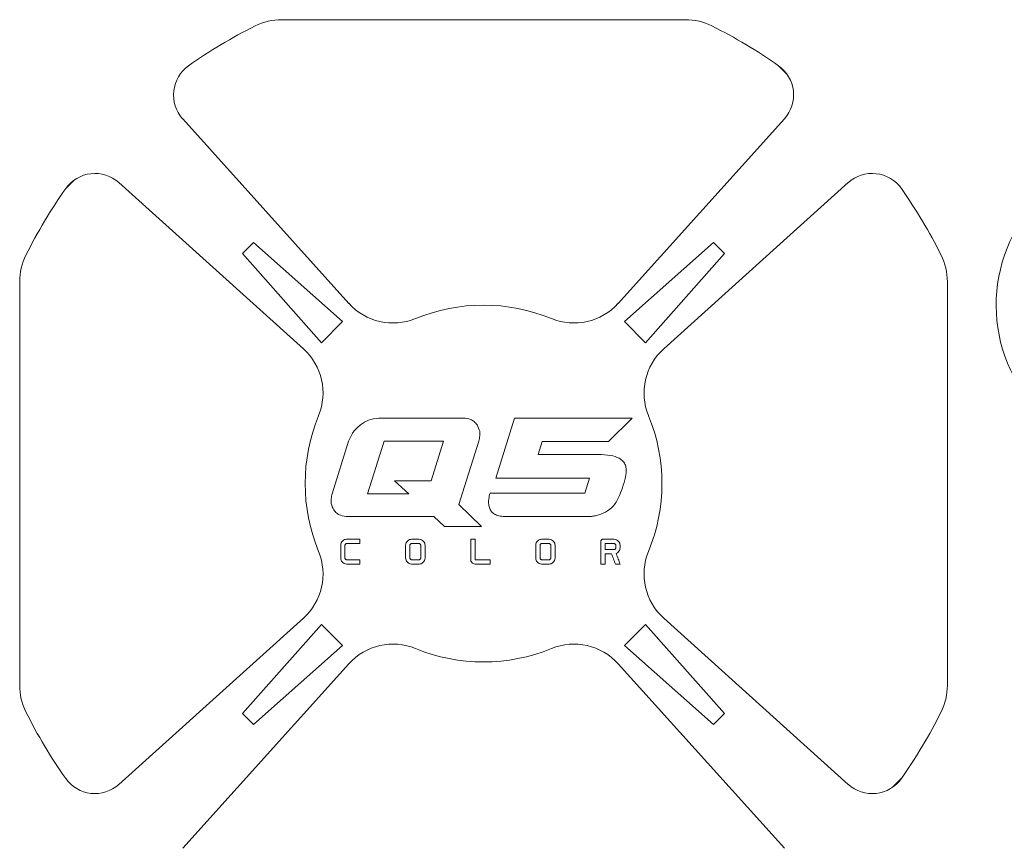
# Model space of a CAD drawing. Header units: millimetres. Extents: x 63 to 559, y 25 to 389.
# Tile 69 of 88: x 510 to 530, y 177 to 195. Entities that reach past the tile are written whole.
import ezdxf

# ---------------------------------------------------------------- set-up
doc = ezdxf.new("R2010")
doc.units = ezdxf.units.MM

msp = doc.modelspace()

# ---------------------------------------------------------------- linework, layer by layer
at = {"color": 7, "linetype": 'Continuous', "lineweight": 15}
for p, q in [((523.624, 194.702), (515.139, 194.702)), ((525.581, 193.735), (525.758, 193.558)), ((516.55, 188.74), (513.057, 192.62)), ((525.706, 192.62), (522.212, 188.74)), ((510.599, 191.152), (510.776, 191.33)), ((511.714, 191.277), (515.594, 187.783)), ((523.169, 187.783), (527.049, 191.277)), ((514.546, 190.017), (514.317, 189.787)), ((516.42, 188.355), (514.546, 190.017)), ((522.342, 188.355), (524.216, 190.017)), ((524.216, 190.017), (524.446, 189.787)), ((514.317, 189.787), (515.978, 187.913)), ((524.446, 189.787), (522.784, 187.913)), ((509.631, 189.195), (509.631, 180.71)), ((529.131, 180.71), (529.131, 189.195)), ((515.978, 187.913), (516.42, 188.355)), ((522.784, 187.913), (522.342, 188.355)), ((518.952, 186.327), (517.181, 186.327)), ((520.03, 186.327), (519.637, 185.068)), ((522.503, 186.327), (520.03, 186.327)), ((522.011, 185.833), (522.503, 186.327)), ((516.546, 185.846), (516.201, 184.739)), ((516.944, 184.739), (517.289, 185.846)), ((517.289, 185.846), (518.538, 185.846)), ((518.538, 185.846), (518.279, 185.012)), ((518.942, 184.759), (519.281, 185.846)), ((520.528, 185.563), (520.612, 185.833)), ((520.612, 185.833), (522.011, 185.833)), ((520.528, 185.563), (521.786, 185.563)), ((519.637, 185.068), (521.608, 185.068)), ((521.608, 185.068), (521.51, 184.753)), ((518.279, 185.012), (517.508, 185.012)), ((517.508, 185.012), (517.808, 184.739)), ((517.808, 184.739), (516.944, 184.739)), ((518.864, 184.512), (518.941, 184.759)), ((518.941, 184.759), (518.942, 184.759)), ((521.51, 184.753), (519.517, 184.753)), ((519.341, 184.052), (518.864, 184.512)), ((516.53, 184.258), (518.337, 184.258)), ((518.337, 184.258), (518.563, 184.052)), ((519.855, 184.258), (521.625, 184.258)), ((518.563, 184.052), (519.341, 184.052)), ((516.379, 183.385), (516.379, 183.656)), ((516.469, 183.657), (516.469, 183.385)), ((516.504, 183.781), (516.783, 183.781)), ((516.783, 183.691), (516.504, 183.691)), ((516.783, 183.781), (516.783, 183.691)), ((517.744, 183.385), (517.744, 183.656)), ((517.835, 183.657), (517.835, 183.385)), ((517.869, 183.781), (518.026, 183.781)), ((518.026, 183.691), (517.869, 183.691)), ((518.061, 183.385), (518.061, 183.657)), ((518.151, 183.656), (518.151, 183.385)), ((519.112, 183.353), (519.112, 183.781)), ((519.112, 183.781), (519.202, 183.781)), ((519.202, 183.781), (519.202, 183.353)), ((520.478, 183.385), (520.478, 183.656)), ((520.569, 183.657), (520.569, 183.385)), ((520.603, 183.781), (520.76, 183.781)), ((520.76, 183.691), (520.603, 183.691)), ((520.794, 183.385), (520.794, 183.657)), ((520.885, 183.656), (520.885, 183.385)), ((521.846, 183.26), (521.846, 183.736)), ((521.891, 183.781), (522.126, 183.781)), ((522.126, 183.691), (521.936, 183.691)), ((521.936, 183.691), (521.936, 183.565)), ((522.16, 183.6), (522.16, 183.656)), ((522.251, 183.656), (522.251, 183.6)), ((521.936, 183.565), (522.126, 183.565)), ((522.074, 183.475), (521.936, 183.475)), ((521.936, 183.475), (521.936, 183.26)), ((516.504, 183.35), (516.783, 183.35)), ((516.783, 183.26), (516.504, 183.26)), ((516.783, 183.35), (516.783, 183.26)), ((517.869, 183.35), (518.026, 183.35)), ((518.026, 183.26), (517.869, 183.26)), ((519.205, 183.35), (519.517, 183.35)), ((519.517, 183.26), (519.205, 183.26)), ((519.517, 183.35), (519.517, 183.26)), ((520.603, 183.35), (520.76, 183.35)), ((520.76, 183.26), (520.603, 183.26)), ((521.936, 183.26), (521.846, 183.26)), ((522.251, 183.26), (522.154, 183.26)), ((515.594, 182.122), (511.714, 178.628)), ((514.317, 180.118), (515.978, 181.991)), ((515.978, 181.991), (516.42, 181.55)), ((522.784, 181.991), (522.342, 181.55)), ((524.446, 180.118), (522.784, 181.991)), ((527.049, 178.628), (523.169, 182.122)), ((516.42, 181.55), (514.546, 179.888)), ((522.342, 181.55), (524.216, 179.888)), ((513.057, 177.285), (516.55, 181.165)), ((522.212, 181.165), (525.706, 177.285)), ((514.546, 179.888), (514.317, 180.118)), ((524.216, 179.888), (524.446, 180.118)), ((528.163, 178.753), (527.987, 178.575))]:
    msp.add_line(p, q, dxfattribs=at)
for centre, radius, start, end in [((519.381, 184.952), 10.75, 116.5254, 125.2197), ((515.139, 193.452), 1.25, 90, 116.5254), ((523.624, 193.452), 1.25, 63.4746, 90), ((519.381, 184.952), 10.75, 54.7803, 63.4746), ((513.614, 193.122), 0.75, 125.2197, 222), ((525.148, 193.122), 0.75, 318, 54.7803), ((533.381, 188.702), 3.225, 135.5, 133.2787), ((511.212, 190.72), 0.75, 48, 144.7803), ((527.551, 190.72), 0.75, 35.2197, 132), ((519.381, 184.952), 10.75, 144.7803, 153.4746), ((519.381, 184.952), 10.75, 26.5254, 35.2197), ((510.881, 189.195), 1.25, 153.4746, 180), ((527.881, 189.195), 1.25, 0, 26.5254), ((517.479, 189.577), 1.25, 222, 292.359), ((519.381, 184.952), 3.75, 67.641, 112.359), ((521.283, 189.577), 1.25, 247.641, 318), ((514.757, 186.855), 1.25, 337.641, 48), ((524.005, 186.855), 1.25, 132, 202.359), ((519.381, 184.952), 3.75, 157.641, 202.359), ((519.381, 184.952), 3.75, 337.641, 22.359), ((514.757, 183.05), 1.25, 312, 22.359), ((524.005, 183.05), 1.25, 157.641, 228), ((517.479, 180.328), 1.25, 67.641, 138), ((521.283, 180.328), 1.25, 42, 112.359), ((519.381, 184.952), 3.75, 247.641, 292.359), ((510.881, 180.71), 1.25, 180, 206.5254), ((527.881, 180.71), 1.25, 333.4746, 0), ((519.381, 184.952), 10.75, 206.5254, 215.2197), ((519.381, 184.952), 10.75, 324.7803, 333.4746), ((511.212, 179.185), 0.75, 215.2197, 312), ((527.551, 179.185), 0.75, 228, 324.7803)]:
    msp.add_arc(centre, radius, start, end, dxfattribs=at)
for points, knots in [([(517.181, 186.327), (517.106, 186.319), (516.966, 186.302), (516.85, 186.222), (516.796, 186.185)], [0, 0, 0, 0, 0.5349, 1, 1, 1, 1]), ([(519.246, 186.185), (519.227, 186.21), (519.189, 186.258), (519.088, 186.316), (519.005, 186.323), (518.952, 186.327)], [0, 0, 0, 0, 0.272382, 0.538973, 1, 1, 1, 1]), ([(516.796, 186.185), (516.733, 186.131), (516.624, 186.036), (516.57, 185.903), (516.546, 185.846)], [0, 0, 0, 0, 0.575297, 1, 1, 1, 1]), ([(519.281, 185.846), (519.29, 185.881), (519.307, 185.948), (519.307, 186.068), (519.269, 186.141), (519.246, 186.185)], [0, 0, 0, 0, 0.30806, 0.584907, 1, 1, 1, 1]), ([(522.238, 184.699), (522.295, 184.845), (522.364, 185.023), (522.384, 185.243), (522.368, 185.34), (522.317, 185.426), (522.211, 185.503), (522.028, 185.556), (521.876, 185.56), (521.786, 185.563)], [0, 0, 0, 0, 0.3541327, 0.4313999, 0.5026036, 0.5731494, 0.6534535, 0.7958478, 1, 1, 1, 1]), ([(516.201, 184.739), (516.192, 184.704), (516.175, 184.636), (516.174, 184.516), (516.212, 184.442), (516.234, 184.398)], [0, 0, 0, 0, 0.310365, 0.587832, 1, 1, 1, 1]), ([(519.517, 184.753), (519.507, 184.71), (519.488, 184.632), (519.485, 184.52), (519.506, 184.425), (519.555, 184.348), (519.632, 184.293), (519.736, 184.262), (519.813, 184.259), (519.855, 184.258)], [0, 0, 0, 0, 0.178001, 0.326352, 0.451955, 0.565918, 0.688541, 0.829743, 1, 1, 1, 1]), ([(521.625, 184.258), (521.641, 184.259), (521.685, 184.264), (521.794, 184.288), (521.95, 184.347), (522.136, 184.48), (522.202, 184.623), (522.238, 184.699)], [0, 0, 0, 0, 0.06335, 0.164744, 0.417522, 0.688325, 1, 1, 1, 1]), ([(516.234, 184.398), (516.254, 184.374), (516.292, 184.327), (516.393, 184.269), (516.477, 184.262), (516.53, 184.258)], [0, 0, 0, 0, 0.269696, 0.535826, 1, 1, 1, 1]), ([(516.379, 183.656), (516.381, 183.675), (516.385, 183.708), (516.406, 183.733), (516.416, 183.744)], [0, 0, 0, 0, 0.555546, 1, 1, 1, 1]), ([(516.416, 183.744), (516.43, 183.756), (516.456, 183.777), (516.489, 183.78), (516.504, 183.781)], [0, 0, 0, 0, 0.557407, 1, 1, 1, 1]), ([(516.48, 183.681), (516.476, 183.677), (516.47, 183.67), (516.47, 183.661), (516.469, 183.657)], [0, 0, 0, 0, 0.555738, 1, 1, 1, 1]), ([(516.504, 183.691), (516.499, 183.69), (516.49, 183.689), (516.483, 183.683), (516.48, 183.681)], [0, 0, 0, 0, 0.559621, 1, 1, 1, 1]), ([(517.744, 183.656), (517.746, 183.675), (517.75, 183.708), (517.772, 183.733), (517.781, 183.744)], [0, 0, 0, 0, 0.554835, 1, 1, 1, 1]), ([(517.781, 183.744), (517.796, 183.756), (517.822, 183.777), (517.855, 183.78), (517.869, 183.781)], [0, 0, 0, 0, 0.560089, 1, 1, 1, 1]), ([(517.845, 183.681), (517.842, 183.677), (517.836, 183.67), (517.835, 183.661), (517.835, 183.657)], [0, 0, 0, 0, 0.555738, 1, 1, 1, 1]), ([(517.869, 183.691), (517.864, 183.69), (517.855, 183.689), (517.848, 183.683), (517.845, 183.681)], [0, 0, 0, 0, 0.559686, 1, 1, 1, 1]), ([(518.026, 183.781), (518.044, 183.779), (518.078, 183.775), (518.103, 183.754), (518.114, 183.744)], [0, 0, 0, 0, 0.5551361, 1, 1, 1, 1]), ([(518.05, 183.681), (518.046, 183.684), (518.039, 183.69), (518.03, 183.69), (518.026, 183.691)], [0, 0, 0, 0, 0.555736, 1, 1, 1, 1]), ([(518.061, 183.657), (518.06, 183.662), (518.059, 183.671), (518.053, 183.678), (518.05, 183.681)], [0, 0, 0, 0, 0.5591613, 1, 1, 1, 1]), ([(518.114, 183.744), (518.126, 183.73), (518.147, 183.704), (518.15, 183.671), (518.151, 183.656)], [0, 0, 0, 0, 0.56034, 1, 1, 1, 1]), ([(520.478, 183.656), (520.48, 183.675), (520.484, 183.708), (520.505, 183.733), (520.515, 183.744)], [0, 0, 0, 0, 0.554835, 1, 1, 1, 1]), ([(520.515, 183.744), (520.53, 183.756), (520.556, 183.777), (520.589, 183.78), (520.603, 183.781)], [0, 0, 0, 0, 0.560089, 1, 1, 1, 1]), ([(520.579, 183.681), (520.575, 183.677), (520.57, 183.67), (520.569, 183.661), (520.569, 183.657)], [0, 0, 0, 0, 0.555738, 1, 1, 1, 1]), ([(520.603, 183.691), (520.598, 183.69), (520.589, 183.689), (520.582, 183.683), (520.579, 183.681)], [0, 0, 0, 0, 0.559686, 1, 1, 1, 1]), ([(520.76, 183.781), (520.778, 183.779), (520.811, 183.775), (520.837, 183.754), (520.848, 183.744)], [0, 0, 0, 0, 0.5551361, 1, 1, 1, 1]), ([(520.784, 183.681), (520.78, 183.684), (520.773, 183.69), (520.764, 183.69), (520.76, 183.691)], [0, 0, 0, 0, 0.555736, 1, 1, 1, 1]), ([(520.794, 183.657), (520.794, 183.662), (520.793, 183.671), (520.787, 183.678), (520.784, 183.681)], [0, 0, 0, 0, 0.5591613, 1, 1, 1, 1]), ([(520.848, 183.744), (520.86, 183.73), (520.881, 183.704), (520.883, 183.671), (520.885, 183.656)], [0, 0, 0, 0, 0.56034, 1, 1, 1, 1]), ([(521.846, 183.736), (521.847, 183.742), (521.848, 183.755), (521.856, 183.764), (521.859, 183.768)], [0, 0, 0, 0, 0.558854, 1, 1, 1, 1]), ([(521.859, 183.768), (521.864, 183.772), (521.874, 183.78), (521.886, 183.781), (521.891, 183.781)], [0, 0, 0, 0, 0.556153, 1, 1, 1, 1]), ([(522.126, 183.781), (522.144, 183.779), (522.178, 183.776), (522.203, 183.754), (522.214, 183.744)], [0, 0, 0, 0, 0.558313, 1, 1, 1, 1]), ([(522.15, 183.68), (522.146, 183.684), (522.139, 183.69), (522.13, 183.69), (522.126, 183.691)], [0, 0, 0, 0, 0.5585829, 1, 1, 1, 1]), ([(522.16, 183.656), (522.16, 183.661), (522.159, 183.67), (522.153, 183.677), (522.15, 183.68)], [0, 0, 0, 0, 0.5574233, 1, 1, 1, 1]), ([(522.15, 183.575), (522.154, 183.579), (522.159, 183.586), (522.16, 183.596), (522.16, 183.6)], [0, 0, 0, 0, 0.5580744, 1, 1, 1, 1]), ([(522.214, 183.744), (522.226, 183.73), (522.247, 183.704), (522.25, 183.671), (522.251, 183.656)], [0, 0, 0, 0, 0.5567103, 1, 1, 1, 1]), ([(522.251, 183.6), (522.25, 183.586), (522.247, 183.56), (522.234, 183.538), (522.228, 183.528)], [0, 0, 0, 0, 0.560415, 1, 1, 1, 1]), ([(516.416, 183.297), (516.404, 183.311), (516.383, 183.337), (516.38, 183.37), (516.379, 183.385)], [0, 0, 0, 0, 0.55684, 1, 1, 1, 1]), ([(516.469, 183.385), (516.47, 183.38), (516.471, 183.371), (516.477, 183.364), (516.48, 183.361)], [0, 0, 0, 0, 0.55717, 1, 1, 1, 1]), ([(517.781, 183.297), (517.769, 183.311), (517.748, 183.337), (517.746, 183.37), (517.744, 183.385)], [0, 0, 0, 0, 0.5574942, 1, 1, 1, 1]), ([(517.835, 183.385), (517.835, 183.38), (517.836, 183.371), (517.842, 183.364), (517.845, 183.361)], [0, 0, 0, 0, 0.5571725, 1, 1, 1, 1]), ([(518.05, 183.361), (518.054, 183.365), (518.06, 183.372), (518.06, 183.381), (518.061, 183.385)], [0, 0, 0, 0, 0.557904, 1, 1, 1, 1]), ([(518.151, 183.385), (518.149, 183.366), (518.145, 183.333), (518.124, 183.308), (518.114, 183.297)], [0, 0, 0, 0, 0.55751, 1, 1, 1, 1]), ([(520.515, 183.297), (520.503, 183.311), (520.482, 183.337), (520.479, 183.37), (520.478, 183.385)], [0, 0, 0, 0, 0.5574942, 1, 1, 1, 1]), ([(520.569, 183.385), (520.569, 183.38), (520.57, 183.371), (520.576, 183.364), (520.579, 183.361)], [0, 0, 0, 0, 0.557171, 1, 1, 1, 1]), ([(520.784, 183.361), (520.787, 183.365), (520.793, 183.372), (520.794, 183.381), (520.794, 183.385)], [0, 0, 0, 0, 0.557904, 1, 1, 1, 1]), ([(520.885, 183.385), (520.883, 183.366), (520.879, 183.333), (520.857, 183.308), (520.848, 183.297)], [0, 0, 0, 0, 0.55751, 1, 1, 1, 1]), ([(522.154, 183.26), (522.141, 183.293), (522.114, 183.365), (522.088, 183.436), (522.074, 183.475)], [0, 0, 0, 0, 0.4645582, 1, 1, 1, 1]), ([(522.126, 183.565), (522.131, 183.565), (522.14, 183.566), (522.147, 183.572), (522.15, 183.575)], [0, 0, 0, 0, 0.556567, 1, 1, 1, 1]), ([(522.228, 183.528), (522.219, 183.517), (522.202, 183.497), (522.178, 183.487), (522.168, 183.482)], [0, 0, 0, 0, 0.559105, 1, 1, 1, 1]), ([(522.168, 183.482), (522.182, 183.443), (522.21, 183.369), (522.238, 183.295), (522.251, 183.26)], [0, 0, 0, 0, 0.530202, 1, 1, 1, 1]), ([(516.504, 183.26), (516.485, 183.262), (516.452, 183.265), (516.427, 183.287), (516.416, 183.297)], [0, 0, 0, 0, 0.558479, 1, 1, 1, 1]), ([(516.48, 183.361), (516.484, 183.357), (516.491, 183.351), (516.5, 183.351), (516.504, 183.35)], [0, 0, 0, 0, 0.5582813, 1, 1, 1, 1]), ([(517.869, 183.26), (517.851, 183.262), (517.818, 183.266), (517.793, 183.287), (517.781, 183.297)], [0, 0, 0, 0, 0.555832, 1, 1, 1, 1]), ([(517.845, 183.361), (517.849, 183.357), (517.856, 183.351), (517.865, 183.351), (517.869, 183.35)], [0, 0, 0, 0, 0.5582757, 1, 1, 1, 1]), ([(518.026, 183.35), (518.031, 183.351), (518.04, 183.352), (518.047, 183.358), (518.05, 183.361)], [0, 0, 0, 0, 0.55689, 1, 1, 1, 1]), ([(518.114, 183.297), (518.099, 183.285), (518.073, 183.264), (518.04, 183.261), (518.026, 183.26)], [0, 0, 0, 0, 0.559304, 1, 1, 1, 1]), ([(519.14, 183.288), (519.131, 183.298), (519.115, 183.318), (519.113, 183.342), (519.112, 183.353)], [0, 0, 0, 0, 0.559213, 1, 1, 1, 1]), ([(519.205, 183.26), (519.192, 183.262), (519.167, 183.264), (519.148, 183.28), (519.14, 183.288)], [0, 0, 0, 0, 0.556097, 1, 1, 1, 1]), ([(519.202, 183.353), (519.202, 183.353), (519.202, 183.352), (519.203, 183.352), (519.203, 183.351), (519.204, 183.35), (519.205, 183.35), (519.205, 183.35)], [0, 0, 0, 0, 0.209512, 0.387165, 0.550484, 0.754254, 1, 1, 1, 1]), ([(520.603, 183.26), (520.585, 183.262), (520.552, 183.266), (520.526, 183.287), (520.515, 183.297)], [0, 0, 0, 0, 0.555832, 1, 1, 1, 1]), ([(520.579, 183.361), (520.583, 183.357), (520.59, 183.351), (520.599, 183.351), (520.603, 183.35)], [0, 0, 0, 0, 0.5582757, 1, 1, 1, 1]), ([(520.76, 183.35), (520.765, 183.351), (520.774, 183.352), (520.781, 183.358), (520.784, 183.361)], [0, 0, 0, 0, 0.55689, 1, 1, 1, 1]), ([(520.848, 183.297), (520.833, 183.285), (520.807, 183.264), (520.774, 183.261), (520.76, 183.26)], [0, 0, 0, 0, 0.559304, 1, 1, 1, 1])]:
    msp.add_open_spline(points, degree=3, knots=knots, dxfattribs=at)

doc.saveas('drawing.dxf')
